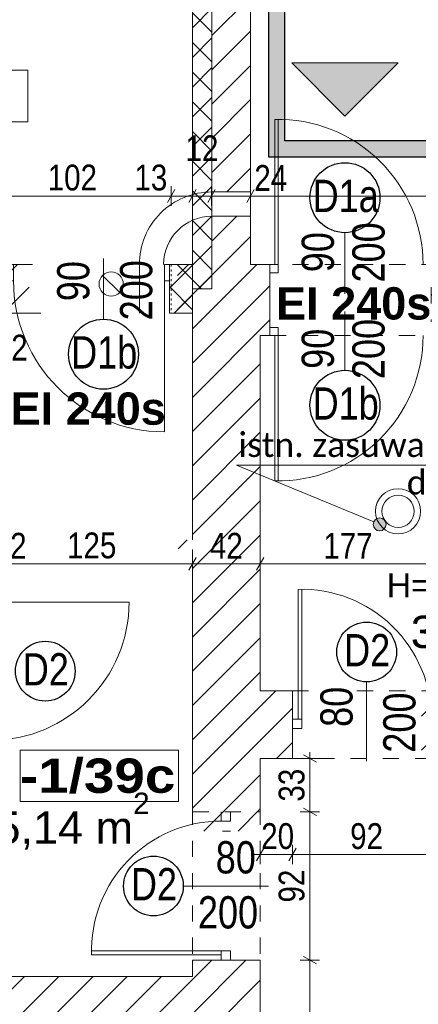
# Model space of a CAD drawing. Header units: centimetres. Extents: x 18292 to 3593338517, y 11794 to 62103.
# Tile 111 of 147: x 1796684409 to 1796684656, y 55362 to 55972. Entities that reach past the tile are written whole.
import ezdxf

# ---------------------------------------------------------------- set-up
doc = ezdxf.new("R2010")
doc.units = ezdxf.units.CM
doc.header["$MEASUREMENT"] = 0
doc.linetypes.add('Dashed-002', pattern=[20, 10, -10])
doc.linetypes.add('Kreski-Szerokie', pattern=[3, 1.2, -1.8])
for name, color, linetype in [('499-Wymiary i opisy', 7, 'Continuous'), ('__PROJEKTOWANE', 7, 'Continuous'), ('MF-NR', 7, 'Continuous'), ('MF_AREA_BLOCK', 7, 'Continuous'), ('MF_KRESKOWANIE', 7, 'Continuous'), ('MF_NR', 7, 'Continuous'), ('MF_OKNA', 7, 'Continuous'), ('MF_przerywana', 7, 'Continuous'), ('MF_SCIANY_DZIAL istniejące', 7, 'Continuous'), ('MF_SCIANY_KONSTR', 7, 'Continuous'), ('MF_SCIANY_KONSTR istn.', 7, 'Continuous'), ('MF_WIDOK', 7, 'Continuous'), ('MF_WYMIAR zagospodarowanie', 7, 'Continuous')]:
    doc.layers.add(name, color=color, linetype=linetype)
doc.styles.add('GENERATED_STYLE_2', font='txt')
doc.styles.add('GENERATED_STYLE_4', font='txt')
doc.styles.add('GENERATED_STYLE_5', font='txt')
doc.styles.add('GENERATED_STYLE_6', font='txt')
doc.styles.add('GENERATED_STYLE_7', font='txt')
doc.dimstyles.new('GENERATED_STYLE__1', dxfattribs={"dimtxt": 16, "dimasz": 6.08, "dimexe": 0.18, "dimexo": 0.0625, "dimgap": 0.09, "dimtad": 1, "dimtih": 1, "dimtoh": 1, "dimdec": 0, "dimzin": 0, "dimdsep": 46, "dimtxsty": 'GENERATED_STYLE_4', "dimblk": 'ARROWHEAD_2', "dimblk1": 'ARROWHEAD_2', "dimblk2": 'ARROWHEAD_2', "dimcen": 0.09, "dimse1": 1, "dimse2": 1, "dimclrd": 7, "dimclre": 7, "dimclrt": 7, "dimadec": 0, "dimazin": 0, "dimtfac": 1, "dimtdec": 4, "dimtmove": 0, "dimatfit": 3, "dimfxl": 0, "dimtolj": 1, "dimtzin": 0, "dimarcsym": 0})
doc.dimstyles.new('GENERATED_STYLE__2', dxfattribs={"dimtxt": 16, "dimasz": 6.08, "dimexe": 0.18, "dimexo": 0.0625, "dimgap": 0.09, "dimtad": 1, "dimtih": 1, "dimtoh": 1, "dimdec": 0, "dimzin": 0, "dimdsep": 46, "dimtxsty": 'GENERATED_STYLE_4', "dimblk": 'ARROWHEAD_2', "dimblk1": 'ARROWHEAD_2', "dimblk2": 'ARROWHEAD_2', "dimcen": 0.09, "dimse1": 1, "dimse2": 1, "dimclrd": 7, "dimclre": 7, "dimclrt": 7, "dimadec": 0, "dimazin": 0, "dimtfac": 1, "dimtdec": 4, "dimtmove": 2, "dimatfit": 3, "dimfxl": 0, "dimtolj": 1, "dimtzin": 0, "dimarcsym": 0})
doc.dimstyles.new('GENERATED_STYLE__4', dxfattribs={"dimtxt": 16, "dimasz": 6.08, "dimexe": 0.18, "dimexo": 0.0625, "dimgap": 0.09, "dimtad": 1, "dimdec": 0, "dimzin": 0, "dimdsep": 46, "dimtxsty": 'GENERATED_STYLE_4', "dimblk": 'ARROWHEAD_2', "dimblk1": 'ARROWHEAD_2', "dimblk2": 'ARROWHEAD_2', "dimcen": 0.09, "dimse1": 1, "dimse2": 1, "dimclrd": 7, "dimclre": 7, "dimclrt": 7, "dimadec": 0, "dimazin": 0, "dimtfac": 1, "dimtdec": 4, "dimtmove": 0, "dimatfit": 3, "dimfxl": 0, "dimtolj": 1, "dimtzin": 0, "dimarcsym": 0})
pattern_1 = [(45, (1801523908.342, 3898003.605), (-10.606601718, 10.606601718), [])]
pattern_2 = [(45, (1801523908.342, 3898003.605), (-9.192387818, 9.192387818), []), (135, (1801523908.342, 3898003.605), (9.192387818, 9.192387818), [])]

# ---------------------------------------------------------------- blocks, each defined once
blk = doc.blocks.new('Drzwi metalowe 21_5')
at = {"layer": '__PROJEKTOWANE', "color": 7, "linetype": 'Continuous', "lineweight": 13}
blk.add_line((42.8, 0), (42.8, 85.6), dxfattribs=at)
at = {"layer": '__PROJEKTOWANE', "color": 150, "linetype": 'Continuous', "lineweight": 13}
for p, q in [((-46, 0), (-50.3, 0)), ((-46, 0), (-50.3, 0)), ((-46, 0), (-46, -10)), ((-46, 0), (-46, -10)), ((46, 0), (46, -10)), ((46, 0), (46, -10)), ((46, 0), (50.3, 0)), ((46, 0), (50.3, 0)), ((-46, -12), (-50.3, -12)), ((-46, -12), (-50.3, -12)), ((-46, -10), (-46, -12)), ((-46, -10), (-46, -12)), ((46, -10), (46, -12)), ((46, -10), (46, -12)), ((46, -12), (50.3, -12)), ((46, -12), (50.3, -12))]:
    blk.add_line(p, q, dxfattribs=at)
at = {"layer": '__PROJEKTOWANE', "color": 7, "linetype": 'Continuous', "lineweight": 15}
for p, q in [((-42.8, 0), (-46, 0)), ((-46, 0), (-46, -10)), ((-42.8, -10), (-42.8, 0)), ((46, 0), (42.8, 0)), ((42.8, 0), (42.8, -10)), ((46, -10), (46, 0)), ((-46, -10), (-42.8, -10)), ((42.8, -10), (46, -10))]:
    blk.add_line(p, q, dxfattribs=at)
at = {"layer": '__PROJEKTOWANE', "color": 7, "linetype": 'Continuous', "lineweight": 13}
blk.add_arc((42.8, 0), 85.6, 90, 180, dxfattribs=at)
blk = doc.blocks.new('Drzwi metalowe 21_6')
at = {"layer": '__PROJEKTOWANE', "color": 7, "linetype": 'Continuous', "lineweight": 13}
blk.add_line((46.8, 0), (46.8, 93.6), dxfattribs=at)
at = {"layer": '__PROJEKTOWANE', "color": 150, "linetype": 'Continuous', "lineweight": 13}
for p, q in [((-50, 20), (-54.3, 20)), ((-50, 20), (-54.3, 20)), ((-50, 20), (-50, 0)), ((-50, 20), (-50, 0)), ((-50, 20), (-50, 0)), ((50, 20), (50, 0)), ((50, 20), (50, 0)), ((50, 20), (50, 0)), ((50, 20), (54.3, 20)), ((50, 20), (54.3, 20)), ((-50, 0), (-50, -10)), ((-50, 0), (-50, -10)), ((50, 0), (50, -10)), ((50, 0), (50, -10)), ((-50, -10), (-54.3, -10)), ((-50, -10), (-54.3, -10)), ((50, -10), (54.3, -10)), ((50, -10), (54.3, -10))]:
    blk.add_line(p, q, dxfattribs=at)
at = {"layer": '__PROJEKTOWANE', "color": 7, "linetype": 'Continuous', "lineweight": 15}
for p, q in [((-46.8, 0), (-50, 0)), ((-50, 0), (-50, -10)), ((-46.8, -10), (-46.8, 0)), ((50, 0), (46.8, 0)), ((46.8, 0), (46.8, -10)), ((50, -10), (50, 0)), ((-50, -10), (-46.8, -10)), ((46.8, -10), (50, -10))]:
    blk.add_line(p, q, dxfattribs=at)
at = {"layer": '__PROJEKTOWANE', "color": 7, "linetype": 'Continuous', "lineweight": 13}
blk.add_arc((46.8, 0), 93.6, 90, 180, dxfattribs=at)
blk = doc.blocks.new('*D598', base_point=(1801523908.34, 3898003.61))
at = {"layer": '499-Wymiary i opisy', "color": 7, "linetype": 'Continuous', "lineweight": 13}
for p, q in [((1796684400.79, 55856.99), (1796684400.79, 55868.99)), ((1796684502.79, 55856.99), (1796684502.79, 55868.99)), ((1796684403.1, 55866.99), (1796684398.48, 55858.99)), ((1796684400.79, 55862.99), (1796684502.79, 55862.99)), ((1796684505.1, 55866.99), (1796684500.48, 55858.99))]:
    blk.add_line(p, q, dxfattribs=at)
at = {"layer": '499-Wymiary i opisy', "color": 7, "lineweight": 13, "char_height": 16, "attachment_point": 7, "style": 'GENERATED_STYLE_4'}
for s, insert in [('\\A1;{\\pql;\\fArial Narrow|b0|i0|c238|p34;102}', (1796684426.19, 55866.19)), ('\\A1;{\\pql;\\fArial Narrow|b0|i0|c238|p34;13}', (1796684479.99, 55866.19))]:
    blk.add_mtext(s, dxfattribs=dict(at, insert=insert))
blk = doc.blocks.new('ARROWHEAD_2')
at = {"color": 0, "linetype": 'Continuous', "lineweight": 0}
for p, q in [((0, 0), (-1, 0)), ((-0.38, -0.66), (0.38, 0.66))]:
    blk.add_line(p, q, dxfattribs=at)
blk = doc.blocks.new('*D599', base_point=(1801523908.34, 3898003.61))
at = {"layer": '499-Wymiary i opisy', "color": 7, "linetype": 'Continuous', "lineweight": 13}
for p, q in [((1796684502.79, 55856.99), (1796684502.79, 55868.99)), ((1796684516.06, 55856.99), (1796684516.06, 55868.99)), ((1796684505.1, 55866.99), (1796684500.48, 55858.99)), ((1796684502.79, 55862.99), (1796684516.06, 55862.99)), ((1796684518.37, 55866.99), (1796684513.75, 55858.99))]:
    blk.add_line(p, q, dxfattribs=at)
at = {"layer": '499-Wymiary i opisy', "color": 7, "lineweight": 13, "insert": (1796684511.72, 55884.59), "char_height": 16, "attachment_point": 7, "style": 'GENERATED_STYLE_4'}
blk.add_mtext('\\A1;{\\pql;\\fArial Narrow|b0|i0|c238|p34;12}', dxfattribs=at)
blk = doc.blocks.new('*D600', base_point=(1801523908.34, 3898003.61))
at = {"layer": '499-Wymiary i opisy', "color": 7, "linetype": 'Continuous', "lineweight": 13}
for p, q in [((1796684516.06, 55856.99), (1796684516.06, 55868.99)), ((1796684527.87, 55856.99), (1796684527.87, 55868.99)), ((1796684518.37, 55866.99), (1796684513.75, 55858.99)), ((1796684516.06, 55862.99), (1796684527.87, 55862.99)), ((1796684530.18, 55866.99), (1796684525.56, 55858.99))]:
    blk.add_line(p, q, dxfattribs=at)
blk = doc.blocks.new('*D601', base_point=(1801523908.34, 3898003.61))
at = {"layer": '499-Wymiary i opisy', "color": 7, "linetype": 'Continuous', "lineweight": 13}
for p, q in [((1796684527.87, 55856.99), (1796684527.87, 55868.99)), ((1796684552.06, 55856.99), (1796684552.06, 55868.99)), ((1796684530.18, 55866.99), (1796684525.56, 55858.99)), ((1796684527.87, 55862.99), (1796684552.06, 55862.99)), ((1796684554.37, 55866.99), (1796684549.75, 55858.99))]:
    blk.add_line(p, q, dxfattribs=at)
blk = doc.blocks.new('*D602', base_point=(1801523908.34, 3898003.61))
at = {"layer": '499-Wymiary i opisy', "color": 7, "linetype": 'Continuous', "lineweight": 13}
for p, q in [((1796684552.06, 55856.99), (1796684552.06, 55868.99)), ((1796685440.06, 55856.99), (1796685440.06, 55868.99)), ((1796684554.37, 55866.99), (1796684549.75, 55858.99)), ((1796684552.06, 55862.99), (1796685440.06, 55862.99)), ((1796685437.75, 55858.99), (1796685442.37, 55866.99)), ((1796685440.06, 55862.99), (1796685443.97, 55862.99))]:
    blk.add_line(p, q, dxfattribs=at)
at = {"layer": '499-Wymiary i opisy', "color": 7, "lineweight": 13, "char_height": 16, "attachment_point": 7, "style": 'GENERATED_STYLE_4'}
for s, insert in [('\\A1;{\\pql;\\fArial Narrow|b0|i0|c238|p34;24}', (1796684554.37, 55866.19)), ('\\A1;{\\pql;\\fArial Narrow|b0|i0|c238|p34;888}', (1796684990.94, 55866.19))]:
    blk.add_mtext(s, dxfattribs=dict(at, insert=insert))
blk = doc.blocks.new('*D618', base_point=(1801523908.34, 3898003.61))
at = {"layer": '499-Wymiary i opisy', "color": 7, "linetype": 'Continuous', "lineweight": 13}
for p, q in [((1796684393.37, 55639.09), (1796684388.75, 55631.09)), ((1796684391.06, 55629.09), (1796684391.06, 55641.09)), ((1796684518.37, 55639.09), (1796684513.75, 55631.09)), ((1796684516.06, 55629.09), (1796684516.06, 55641.09)), ((1796684391.06, 55635.09), (1796684516.06, 55635.09))]:
    blk.add_line(p, q, dxfattribs=at)
at = {"layer": '499-Wymiary i opisy', "color": 7, "lineweight": 13, "char_height": 16, "attachment_point": 7, "style": 'GENERATED_STYLE_4'}
for s, insert in [('\\A1;{\\pql;\\fArial Narrow|b0|i0|c238|p34;12}', (1796684392.69, 55638.29)), ('\\A1;{\\pql;\\fArial Narrow|b0|i0|c238|p34;125}', (1796684438.2, 55638.29))]:
    blk.add_mtext(s, dxfattribs=dict(at, insert=insert))
blk = doc.blocks.new('*D619', base_point=(1801523908.34, 3898003.61))
at = {"layer": '499-Wymiary i opisy', "color": 7, "linetype": 'Continuous', "lineweight": 13}
for p, q in [((1796684518.37, 55639.09), (1796684513.75, 55631.09)), ((1796684516.06, 55629.09), (1796684516.06, 55641.09)), ((1796684560.37, 55639.09), (1796684555.75, 55631.09)), ((1796684558.06, 55629.09), (1796684558.06, 55641.09)), ((1796684516.06, 55635.09), (1796684558.06, 55635.09))]:
    blk.add_line(p, q, dxfattribs=at)
at = {"layer": '499-Wymiary i opisy', "color": 7, "lineweight": 13, "insert": (1796684526.82, 55638.29), "char_height": 16, "attachment_point": 7, "style": 'GENERATED_STYLE_4'}
blk.add_mtext('\\A1;{\\pql;\\fArial Narrow|b0|i0|c238|p34;42}', dxfattribs=at)
blk = doc.blocks.new('*D620', base_point=(1801523908.34, 3898003.61))
at = {"layer": '499-Wymiary i opisy', "color": 7, "linetype": 'Continuous', "lineweight": 13}
for p, q in [((1796684560.37, 55639.09), (1796684555.75, 55631.09)), ((1796684558.06, 55629.09), (1796684558.06, 55641.09)), ((1796684737.37, 55639.09), (1796684732.75, 55631.09)), ((1796684735.06, 55629.09), (1796684735.06, 55641.09)), ((1796684558.06, 55635.09), (1796684735.06, 55635.09))]:
    blk.add_line(p, q, dxfattribs=at)
at = {"layer": '499-Wymiary i opisy', "color": 7, "lineweight": 13, "insert": (1796684597.18, 55638.29), "char_height": 16, "attachment_point": 7, "style": 'GENERATED_STYLE_4'}
blk.add_mtext('\\A1;{\\pql;\\fArial Narrow|b0|i0|c238|p34;177}', dxfattribs=at)
blk = doc.blocks.new('*D689', base_point=(1801523908.34, 3898003.61))
at = {"layer": '499-Wymiary i opisy', "color": 7, "linetype": 'Continuous', "lineweight": 13}
for p, q in [((1796684560.37, 55458.99), (1796684555.75, 55450.99)), ((1796684558.06, 55448.99), (1796684558.06, 55460.99)), ((1796684580.37, 55458.99), (1796684575.75, 55450.99)), ((1796684578.06, 55448.99), (1796684578.06, 55460.99)), ((1796684554.14, 55454.99), (1796684558.06, 55454.99)), ((1796684558.06, 55454.99), (1796684578.06, 55454.99))]:
    blk.add_line(p, q, dxfattribs=at)
at = {"layer": '499-Wymiary i opisy', "color": 7, "lineweight": 13, "insert": (1796684558.65, 55458.19), "char_height": 16, "attachment_point": 7, "style": 'GENERATED_STYLE_4'}
blk.add_mtext('\\A1;{\\pql;\\fArial Narrow|b0|i0|c238|p34;20}', dxfattribs=at)
blk = doc.blocks.new('*D690', base_point=(1801523908.34, 3898003.61))
at = {"layer": '499-Wymiary i opisy', "color": 7, "linetype": 'Continuous', "lineweight": 13}
for p, q in [((1796684580.37, 55458.99), (1796684575.75, 55450.99)), ((1796684578.06, 55448.99), (1796684578.06, 55460.99)), ((1796684672.37, 55458.99), (1796684667.75, 55450.99)), ((1796684670.06, 55448.99), (1796684670.06, 55460.99)), ((1796684578.06, 55454.99), (1796684670.06, 55454.99))]:
    blk.add_line(p, q, dxfattribs=at)
at = {"layer": '499-Wymiary i opisy', "color": 7, "lineweight": 13, "insert": (1796684613.82, 55458.19), "char_height": 16, "attachment_point": 7, "style": 'GENERATED_STYLE_4'}
blk.add_mtext('\\A1;{\\pql;\\fArial Narrow|b0|i0|c238|p34;92}', dxfattribs=at)
blk = doc.blocks.new('*D698', base_point=(1801523908.34, 3898003.61))
at = {"layer": '499-Wymiary i opisy', "color": 7, "linetype": 'Continuous', "lineweight": 13}
for p, q in [((1796684584.88, 55391.8), (1796684592.88, 55387.18)), ((1796684594.88, 55389.49), (1796684582.88, 55389.49)), ((1796684588.88, 55191.49), (1796684588.88, 55389.49)), ((1796684594.88, 55191.49), (1796684582.88, 55191.49)), ((1796684584.88, 55193.8), (1796684592.88, 55189.18))]:
    blk.add_line(p, q, dxfattribs=at)
at = {"layer": '499-Wymiary i opisy', "color": 7, "lineweight": 13, "insert": (1796684585.68, 55275.13), "char_height": 16, "attachment_point": 7, "rotation": 90, "style": 'GENERATED_STYLE_4'}
blk.add_mtext('\\A1;{\\pql;\\fArial Narrow|b0|i0|c238|p34;198}', dxfattribs=at)
blk = doc.blocks.new('*D699', base_point=(1801523908.34, 3898003.61))
at = {"layer": '499-Wymiary i opisy', "color": 7, "linetype": 'Continuous', "lineweight": 13}
for p, q in [((1796684584.88, 55483.8), (1796684592.88, 55479.18)), ((1796684594.88, 55481.49), (1796684582.88, 55481.49)), ((1796684588.88, 55389.49), (1796684588.88, 55481.49)), ((1796684584.88, 55391.8), (1796684592.88, 55387.18)), ((1796684594.88, 55389.49), (1796684582.88, 55389.49))]:
    blk.add_line(p, q, dxfattribs=at)
at = {"layer": '499-Wymiary i opisy', "color": 7, "lineweight": 13, "insert": (1796684585.68, 55425.25), "char_height": 16, "attachment_point": 7, "rotation": 90, "style": 'GENERATED_STYLE_4'}
blk.add_mtext('\\A1;{\\pql;\\fArial Narrow|b0|i0|c238|p34;92}', dxfattribs=at)
blk = doc.blocks.new('*D700', base_point=(1801523908.34, 3898003.61))
at = {"layer": '499-Wymiary i opisy', "color": 7, "linetype": 'Continuous', "lineweight": 13}
for p, q in [((1796684594.88, 55514.49), (1796684582.88, 55514.49)), ((1796684592.88, 55512.18), (1796684584.88, 55516.8)), ((1796684588.88, 55514.49), (1796684588.88, 55518.41)), ((1796684588.88, 55481.49), (1796684588.88, 55514.49)), ((1796684584.88, 55483.8), (1796684592.88, 55479.18)), ((1796684594.88, 55481.49), (1796684582.88, 55481.49))]:
    blk.add_line(p, q, dxfattribs=at)
at = {"layer": '499-Wymiary i opisy', "color": 7, "lineweight": 13, "insert": (1796684585.68, 55487.75), "char_height": 16, "attachment_point": 7, "rotation": 90, "style": 'GENERATED_STYLE_4'}
blk.add_mtext('\\A1;{\\pql;\\fArial Narrow|b0|i0|c238|p34;33}', dxfattribs=at)
blk = doc.blocks.new('*D743', base_point=(1801523908.34, 3898003.61))
at = {"layer": '499-Wymiary i opisy', "color": 7, "linetype": 'Continuous', "lineweight": 13}
for p, q in [((1796684379.06, 55751.85), (1796684379.06, 55763.85)), ((1796684391.06, 55751.85), (1796684391.06, 55763.85)), ((1796684381.37, 55761.85), (1796684376.75, 55753.85)), ((1796684379.06, 55757.85), (1796684391.06, 55757.85)), ((1796684388.75, 55753.85), (1796684393.37, 55761.85)), ((1796684391.06, 55757.85), (1796684394.97, 55757.85))]:
    blk.add_line(p, q, dxfattribs=at)
at = {"layer": '499-Wymiary i opisy', "color": 7, "lineweight": 13, "insert": (1796684393.37, 55761.05), "char_height": 16, "attachment_point": 7, "style": 'GENERATED_STYLE_4'}
blk.add_mtext('\\A1;{\\pql;\\fArial Narrow|b0|i0|c238|p34;12}', dxfattribs=at)

msp = doc.modelspace()

# ---------------------------------------------------------------- hatches: boundary and pattern name
at = {"layer": '__PROJEKTOWANE', "linetype": 'Continuous', "lineweight": 25}
h = msp.add_hatch(color=230, dxfattribs=at)
h.paths.add_polyline_path([(1796683649.02, 56613.92), (1796683649.02, 54825.65), (1796684125.59, 54825.65), (1796684125.59, 54038.82), (1796684556.51, 54038.82), (1796684556.51, 53475.15), (1796685205.88, 53475.15), (1796685205.88, 54038.82), (1796685545.98, 54038.82), (1796685545.98, 54541.02), (1796685838.17, 54541.02), (1796685838.17, 55897.12), (1796684573.27, 55897.12), (1796684573.27, 56613.92)])
h.paths.add_polyline_path([(1796684566.51, 53485.15), (1796684566.51, 54048.82), (1796684135.59, 54048.82), (1796684135.59, 54835.65), (1796683659.02, 54835.65), (1796683659.02, 56603.92), (1796684563.27, 56603.92), (1796684563.27, 55887.12), (1796685828.17, 55887.12), (1796685828.17, 54551.02), (1796685535.98, 54551.02), (1796685535.98, 54048.82), (1796685195.88, 54048.82), (1796685195.88, 53485.15)], flags=0)
at = {"layer": '__PROJEKTOWANE', "linetype": 'Continuous', "lineweight": 0, "true_color": 0x000000}
h = msp.add_hatch(dxfattribs=at)
h.set_pattern_fill('Concrete_Block_000c', color=18, style=0, pattern_type=2)
h.set_pattern_definition(pattern_2)
h.paths.add_polyline_path([(1796684516.06, 56258.99), (1796684516.06, 55805.49), (1796684528.06, 55805.49), (1796684528.06, 56258.99)])
h = msp.add_hatch(dxfattribs=at)
h.set_pattern_fill('Concrete_Block_000c', color=18, style=0, pattern_type=2)
h.set_pattern_definition(pattern_2)
h.paths.add_polyline_path([(1796684501.79, 55820.49), (1796684501.79, 55790.49), (1796684516.06, 55790.49), (1796684516.06, 55820.49)])
at = {"layer": '__PROJEKTOWANE', "linetype": 'Continuous', "lineweight": 13}
msp.add_hatch(color=150, dxfattribs=at).paths.add_polyline_path([(1796684628.16, 55659.52), (1796684628.46, 55657.99), (1796684629.33, 55656.69), (1796684630.63, 55655.83), (1796684632.16, 55655.52), (1796684633.69, 55655.83), (1796684634.99, 55656.69), (1796684635.86, 55657.99), (1796684636.16, 55659.52), (1796684635.86, 55661.05), (1796684634.99, 55662.35), (1796684633.69, 55663.22), (1796684632.16, 55663.52), (1796684630.63, 55663.22), (1796684629.33, 55662.35), (1796684628.46, 55661.05)])
at = {"layer": 'MF_KRESKOWANIE', "linetype": 'Continuous', "lineweight": 13}
h = msp.add_hatch(dxfattribs=at)
h.set_pattern_fill('bloczki_ceramiczne_000c', color=250, style=0, pattern_type=2)
h.set_pattern_definition(pattern_1)
h.paths.add_polyline_path([(1796684516.06, 55649.99), (1796684507.04, 55649.99), (1796684507.04, 55643.99), (1796684516.06, 55643.99), (1796684516.06, 55469.49), (1796684558.06, 55469.49), (1796684558.06, 55514.49), (1796684578.06, 55514.65), (1796684578.06, 55556.49), (1796684558.06, 55556.49), (1796684558.06, 55776.49), (1796684564.06, 55776.49), (1796684564.06, 55820.49), (1796684552.06, 55820.49), (1796684552.06, 55850.49), (1796684528.06, 55850.49), (1796684528.06, 55820.49), (1796684506.79, 55820.49), (1796684506.79, 55790.49), (1796684516.06, 55790.49)])
h = msp.add_hatch(dxfattribs=at)
h.set_pattern_fill('bloczki_ceramiczne_000c', color=250, style=0, pattern_type=2)
h.set_pattern_definition(pattern_1)
h.paths.add_polyline_path([(1796683914.06, 54907.49), (1796684214.06, 54907.49), (1796684214.06, 54896.49), (1796684214.06, 54735.49), (1796684214.06, 54106.49), (1796684282.06, 54106.49), (1796684590.06, 54106.49), (1796684590.06, 53966.49), (1796684632.06, 53966.49), (1796684913.74, 53966.49), (1796684913.74, 53894.49), (1796684913.74, 53558.49), (1796685083.74, 53558.49), (1796685083.74, 53894.49), (1796685083.74, 53966.49), (1796685083.74, 54106.49), (1796685459.06, 54106.49), (1796685459.06, 54607.49), (1796685759.06, 54607.49), (1796685759.06, 54660.49), (1796685759.06, 55820.49), (1796685440.06, 55820.49), (1796684664.06, 55820.49), (1796684664.06, 55776.49), (1796684735.06, 55776.49), (1796684735.06, 55556.49), (1796684668.06, 55556.49), (1796684658.06, 55556.49), (1796684658.06, 55514.49), (1796684878.06, 55514.49), (1796684878.06, 55556.49), (1796684777.06, 55556.49), (1796684777.06, 55776.49), (1796685115.06, 55776.49), (1796685115.06, 55556.49), (1796684958.06, 55556.49), (1796684958.06, 55514.49), (1796685157.06, 55514.49), (1796685157.06, 55776.49), (1796685421.06, 55776.49), (1796685721.06, 55776.49), (1796685721.06, 55234.49), (1796685421.06, 55234.49), (1796685157.06, 55234.49), (1796685157.06, 55434.49), (1796685115.06, 55434.49), (1796685115.06, 55393.49), (1796685115.06, 55026.49), (1796685157.06, 55026.49), (1796685157.06, 55192.49), (1796685721.06, 55192.49), (1796685721.06, 54645.49), (1796685457.06, 54645.49), (1796685457.06, 54735.49), (1796685457.06, 54747.49), (1796685157.06, 54747.49), (1796685157.06, 54934.49), (1796685115.06, 54934.49), (1796685115.06, 54747.49), (1796685115.06, 54705.49), (1796685421.06, 54705.49), (1796685421.06, 54144.49), (1796685019.06, 54144.49), (1796685019.06, 54705.49), (1796685023.06, 54705.49), (1796685023.06, 54747.49), (1796684925.06, 54747.49), (1796684925.06, 54705.49), (1796684977.06, 54705.49), (1796684977.06, 54290.49), (1796684952.06, 54290.49), (1796684967.06, 54248.49), (1796684977.06, 54248.49), (1796684977.06, 54144.49), (1796684797.06, 54144.49), (1796684797.06, 54147.49), (1796684755.06, 54147.49), (1796684755.06, 54144.49), (1796684742.06, 54144.49), (1796684742.06, 54106.49), (1796685045.74, 54106.49), (1796685045.74, 54008.49), (1796685045.74, 53894.49), (1796685045.39, 53894.49), (1796685045.39, 53600.49), (1796684955.74, 53600.49), (1796684955.74, 53894.49), (1796684955.74, 53983.49), (1796684930.74, 54008.49), (1796684632.06, 54008.49), (1796684632.06, 54106.49), (1796684682.06, 54106.49), (1796684682.06, 54144.49), (1796684632.06, 54144.49), (1796684632.06, 54159.49), (1796684590.06, 54159.49), (1796684590.06, 54144.49), (1796684252.06, 54144.49), (1796684252.06, 54705.49), (1796684392.06, 54705.49), (1796684392.06, 54747.49), (1796684252.06, 54747.49), (1796684252.06, 54907.49), (1796684516.06, 54907.49), (1796684516.06, 54871.49), (1796684558.06, 54871.49), (1796684558.06, 55099.49), (1796684516.06, 55099.49), (1796684516.06, 54945.49), (1796684262.06, 54945.49), (1796683952.06, 54945.49), (1796683952.06, 55790.1), (1796684414.6, 55790.44), (1796684414.74, 55820.49), (1796683952.06, 55820.49), (1796683928.06, 55782.49), (1796683914.06, 55782.49), (1796683914.06, 54945.49)])
h = msp.add_hatch(dxfattribs=at)
h.set_pattern_fill('bloczki_ceramiczne_000c', color=250, style=0, pattern_type=2)
h.set_pattern_definition(pattern_1)
h.paths.add_polyline_path([(1796683952.06, 55355.49), (1796684516.06, 55355.49), (1796684516.06, 55191.49), (1796684558.06, 55191.49), (1796684558.06, 55389.49), (1796684516.06, 55389.49), (1796684516.06, 55379.49), (1796684240.06, 55379.49), (1796684234.03, 55379.49), (1796684146.04, 55379.49), (1796684140.04, 55379.49), (1796684052.05, 55379.49), (1796684046.05, 55379.49), (1796683952.06, 55379.49)])
at = {"layer": 'MF_SCIANY_KONSTR istn.', "linetype": 'Continuous', "lineweight": 13}
h = msp.add_hatch(dxfattribs=at)
h.set_pattern_fill('bloczki_ceramiczne_000c', style=0, pattern_type=2)
h.set_pattern_definition(pattern_1)
h.paths.add_polyline_path([(1796684528.06, 56099.49), (1796684528.06, 55865.49), (1796684552.06, 55865.49), (1796684552.06, 56099.54), (1796684528.06, 56099.53)])
at = {"layer": 'MF_WYMIAR zagospodarowanie', "linetype": 'Continuous', "lineweight": 0, "true_color": 0x20527f}
msp.add_hatch(color=167, dxfattribs=at).paths.add_polyline_path([(1796684643.58, 55945.4), (1796684610.59, 55912.41), (1796684577.6, 55945.4)])

# ---------------------------------------------------------------- linework, layer by layer
at = {"layer": '__PROJEKTOWANE', "color": 150, "linetype": 'Continuous', "lineweight": 13}
for p, q in [((1796684501.79, 55820.49), (1796684506.09, 55820.49)), ((1796684501.79, 55810.49), (1796684501.79, 55820.49)), ((1796684501.79, 55790.49), (1796684501.79, 55810.49)), ((1796684501.79, 55790.49), (1796684501.79, 55810.49)), ((1796684501.79, 55790.49), (1796684506.09, 55790.49))]:
    msp.add_line(p, q, dxfattribs=at)
at = {"layer": '__PROJEKTOWANE', "color": 230, "linetype": 'Continuous', "lineweight": 25, "flags": 128}
for points in [[(1796684556.51, 53475.15), (1796685205.88, 53475.15), (1796685205.88, 54038.82), (1796685545.98, 54038.82), (1796685545.98, 54541.02), (1796685838.17, 54541.02), (1796685838.17, 55897.12), (1796684573.27, 55897.12), (1796684573.27, 56613.92), (1796683649.05, 56613.92), (1796683649.05, 54825.65), (1796684125.59, 54825.65), (1796684125.59, 54038.82), (1796684556.51, 54038.82)], [(1796684566.51, 53485.15), (1796685195.88, 53485.15), (1796685195.88, 54048.82), (1796685535.98, 54048.82), (1796685535.98, 54551.02), (1796685828.17, 54551.02), (1796685828.17, 55887.12), (1796684563.27, 55887.12), (1796684563.27, 56603.92), (1796683659.02, 56603.92), (1796683659.02, 54835.65), (1796684135.59, 54835.65), (1796684135.59, 54048.82), (1796684566.51, 54048.82)]]:
    msp.add_lwpolyline(points, close=True, dxfattribs=at)
at = {"layer": '__PROJEKTOWANE', "color": 150, "linetype": 'Continuous', "lineweight": 13, "flags": 128}
for points in [[(1796684516.06, 56258.99), (1796684516.06, 55805.49)], [(1796684528.06, 55805.49), (1796684528.06, 56258.99)], [(1796684516.06, 55820.49), (1796684501.79, 55820.49)], [(1796684516.06, 55790.49), (1796684516.06, 55820.49)], [(1796684516.06, 55805.49), (1796684528.06, 55805.49)], [(1796684501.79, 55790.49), (1796684516.06, 55790.49)], [(1796684628.46, 55661.05), (1796684543.37, 55696.28), (1796684764.13, 55696.28)]]:
    msp.add_lwpolyline(points, dxfattribs=at)
at = {"layer": '__PROJEKTOWANE', "color": 7, "linetype": 'Kreski-Szerokie', "lineweight": 13, "flags": 128}
msp.add_lwpolyline([(1796684502.79, 55820.49), (1796684502.79, 55790.49)], dxfattribs=at)
at = {"layer": '__PROJEKTOWANE', "color": 7, "linetype": 'Continuous', "lineweight": 25}
for centre, radius in [((1796684610.59, 55861.95), 21.69), ((1796684460.79, 55764.98), 21.69), ((1796684610.59, 55733.31), 21.69), ((1796684624.06, 55580.47), 18.52), ((1796684424.7, 55568.6), 18.52), ((1796684491.8, 55435.49), 18.52)]:
    msp.add_circle(centre, radius, dxfattribs=at)
at = {"layer": '__PROJEKTOWANE', "color": 150, "linetype": 'Continuous', "lineweight": 13}
msp.add_circle((1796684632.16, 55659.52), 4, dxfattribs=at)
at = {"layer": 'MF-NR', "color": 7, "linetype": 'Continuous', "lineweight": 13}
for p, q in [((1796684413.87, 55940.91), (1796684413.87, 55909.01)), ((1796684507.4, 55519.72), (1796684507.4, 55487.83))]:
    msp.add_line(p, q, dxfattribs=at)
at = {"layer": 'MF_AREA_BLOCK', "color": 7, "linetype": 'Continuous', "lineweight": 13}
for p, q in [((1796684552.06, 55865.49), (1796684528.06, 55865.49)), ((1796684552.06, 55850.49), (1796684528.06, 55850.49)), ((1796684483.06, 55820.49), (1796684483.06, 55790.49)), ((1796684460.25, 55813.8), (1796684470.86, 55803.19))]:
    msp.add_line(p, q, dxfattribs=at)
msp.add_circle((1796684465.56, 55808.49), 7.5, dxfattribs=at)
for centre, radius, start, end in [((1796684527.87, 55820.68), 44.82, 89.76305, 180.23695), ((1796684528.06, 55820.49), 30, 90, 180)]:
    msp.add_arc(centre, radius, start, end, dxfattribs=at)
at = {"layer": 'MF_OKNA', "color": 7, "linetype": 'Continuous', "lineweight": 13}
for p, q in [((1796684567.06, 55820.49), (1796684567.06, 55910.49)), ((1796684569.06, 55820.49), (1796684569.06, 55910.49)), ((1796684610.59, 55802.32), (1796684610.59, 55840.26)), ((1796684460.79, 55824.31), (1796684460.79, 55786.67)), ((1796684564.06, 55820.49), (1796684564.06, 55815.49)), ((1796684569.06, 55820.49), (1796684564.06, 55820.49)), ((1796684569.06, 55815.49), (1796684569.06, 55820.49)), ((1796684564.06, 55815.49), (1796684569.06, 55815.49)), ((1796684564.06, 55806.74), (1796684564.06, 55804.24)), ((1796684610.59, 55791.43), (1796684610.59, 55755.01)), ((1796684564.06, 55781.49), (1796684569.06, 55781.49)), ((1796684567.06, 55776.49), (1796684567.06, 55686.49)), ((1796684569.06, 55781.49), (1796684569.06, 55686.49)), ((1796684581.51, 55538.82), (1796684581.51, 55619.29)), ((1796684583.81, 55538.82), (1796684583.81, 55619.32)), ((1796684624.06, 55512.74), (1796684624.06, 55561.95)), ((1796684578.06, 55538.82), (1796684583.81, 55538.82)), ((1796684578.06, 55535.57), (1796684578.06, 55538.07)), ((1796684583.81, 55538.82), (1796684583.81, 55533.07)), ((1796684583.81, 55533.07), (1796684578.06, 55533.07)), ((1796684533.81, 55475.74), (1796684533.81, 55481.49)), ((1796684539.56, 55481.49), (1796684539.56, 55475.74)), ((1796684539.56, 55475.74), (1796684533.81, 55475.74)), ((1796684534.56, 55469.49), (1796684539.56, 55469.49)), ((1796684537.06, 55469.49), (1796684539.56, 55469.49)), ((1796684510.32, 55435.49), (1796684563.22, 55435.49)), ((1796684533.81, 55395.24), (1796684453.31, 55395.24)), ((1796684533.81, 55392.94), (1796684453.34, 55392.94)), ((1796684539.56, 55395.24), (1796684533.81, 55395.24)), ((1796684533.81, 55395.24), (1796684533.81, 55389.49)), ((1796684539.56, 55389.49), (1796684539.56, 55395.24)), ((1796684537.06, 55389.49), (1796684539.56, 55389.49)), ((1796684537.06, 55389.49), (1796684539.56, 55389.49))]:
    msp.add_line(p, q, dxfattribs=at)
for radius in [14, 10]:
    msp.add_circle((1796684643.56, 55667.65), radius, dxfattribs=at)
for centre, radius, start, end in [((1796684569.06, 55820.49), 90, 0, 91.27334), ((1796684569.06, 55776.49), 90, 268.72666, 0), ((1796684583.81, 55538.82), 80.5, 0, 91.63725), ((1796684533.81, 55395.24), 80.5, 90, 181.63725)]:
    msp.add_arc(centre, radius, start, end, dxfattribs=at)
at = {"layer": 'MF_przerywana', "color": 7, "linetype": 'Dashed-002', "lineweight": 13, "flags": 128}
for points in [[(1796684564.06, 55776.49), (1796684664.06, 55776.49), (1796684664.06, 55820.49), (1796684564.06, 55820.49)], [(1796684578.06, 55556.49), (1796684670.06, 55556.49), (1796684670.06, 55514.49), (1796684578.06, 55514.49)], [(1796684516.06, 55481.49), (1796684558.06, 55481.49), (1796684558.06, 55389.49), (1796684516.06, 55389.49)]]:
    msp.add_lwpolyline(points, close=True, dxfattribs=at)
at = {"layer": 'MF_SCIANY_DZIAL istniejące', "color": 251, "linetype": 'Continuous', "lineweight": 13, "true_color": 0x6a6a6a}
msp.add_line((1796684558.06, 55514.49), (1796684578.06, 55514.65), dxfattribs=at)
at = {"layer": 'MF_SCIANY_KONSTR', "color": 7, "linetype": 'Continuous', "lineweight": 13}
for p, q in [((1796683952.06, 55820.49), (1796684416.79, 55820.49)), ((1796684552.06, 55820.49), (1796684564.06, 55820.49)), ((1796684552.06, 55820.49), (1796684564.06, 55820.49)), ((1796684564.06, 55820.49), (1796684564.06, 55776.49)), ((1796684334.03, 55790.49), (1796684422.02, 55790.49)), ((1796684516.06, 55790.49), (1796684516.06, 55649.99)), ((1796684564.06, 55776.49), (1796684558.06, 55776.49)), ((1796684558.06, 55776.49), (1796684558.06, 55556.49)), ((1796684516.06, 55643.99), (1796684516.06, 55481.49)), ((1796684578.06, 55556.49), (1796684558.06, 55556.49)), ((1796684578.06, 55514.65), (1796684578.06, 55556.49)), ((1796684558.06, 55514.49), (1796684558.06, 55481.49)), ((1796684578.06, 55514.49), (1796684558.06, 55514.49)), ((1796684516.06, 55379.49), (1796684516.06, 55389.49)), ((1796684516.06, 55389.49), (1796684516.06, 55379.49)), ((1796684516.06, 55389.49), (1796684558.06, 55389.49)), ((1796684558.06, 55389.49), (1796684558.06, 55385.49)), ((1796684558.06, 55389.49), (1796684558.06, 55191.49)), ((1796684558.06, 55385.49), (1796684558.06, 55179.49)), ((1796684516.06, 55379.49), (1796684240.06, 55379.49))]:
    msp.add_line(p, q, dxfattribs=at)
at = {"layer": 'MF_SCIANY_KONSTR istn.', "color": 7, "linetype": 'Continuous', "lineweight": 13}
for p, q in [((1796684552.06, 56123.49), (1796684552.06, 55820.49)), ((1796684528.06, 56099.49), (1796684528.06, 55820.49))]:
    msp.add_line(p, q, dxfattribs=at)
at = {"layer": 'MF_WIDOK', "color": 5, "linetype": 'Continuous', "lineweight": 15, "flags": 128}
for points in [[(1796684315.53, 55940.91), (1796684413.87, 55940.91), (1796684413.87, 55909.01), (1796684315.53, 55909.01)], [(1796684409.07, 55519.72), (1796684507.4, 55519.72), (1796684507.4, 55487.83), (1796684409.07, 55487.83)]]:
    msp.add_lwpolyline(points, close=True, dxfattribs=at)
at = {"layer": 'MF_WYMIAR zagospodarowanie', "color": 150, "linetype": 'Continuous', "lineweight": 13, "flags": 128}
msp.add_lwpolyline([(1796684643.58, 55945.4), (1796684610.59, 55912.41), (1796684577.6, 55945.4)], close=True, dxfattribs=at)

# ---------------------------------------------------------------- block references
at = {"layer": '__PROJEKTOWANE', "color": 5, "linetype": 'Continuous', "lineweight": 13, "xscale": -1, "zscale": 100}
for name, p, rotation in [('Drzwi metalowe 21_6', (1796684451.79, 55810.49), 180), ('Drzwi metalowe 21_5', (1796684391.06, 55568.6), 270)]:
    msp.add_blockref(name, p, dxfattribs=dict(at, rotation=rotation))

# ---------------------------------------------------------------- texts
at = {"layer": '__PROJEKTOWANE', "color": 1, "linetype": 'Continuous', "lineweight": 13, "char_height": 20, "attachment_point": 2, "style": 'GENERATED_STYLE_6'}
for insert in [(1796684616.01, 55806.46), (1796684451.31, 55741.28)]:
    msp.add_mtext('\\A1;{\\pqc;\\fArial|b1|i0|c238|p38;EI 240s}', dxfattribs=dict(at, insert=insert))
at = {"layer": '__PROJEKTOWANE', "color": 150, "linetype": 'Continuous', "lineweight": 13, "insert": (1796684766.61, 55674.01), "char_height": 15, "attachment_point": 9, "line_spacing_factor": 0.931279, "style": 'GENERATED_STYLE_7'}
msp.add_mtext('\\A1;{\\pqr;\\fCalibri Light|b0|i0|c238|p34;istn. zasuwa odcinająca \\P\\pqr;\\fCalibri Light|b0|i0|c238|p34;do likwidacji}', dxfattribs=at)
at = {"layer": '__PROJEKTOWANE', "color": 7, "linetype": 'Continuous', "lineweight": 13, "insert": (1796684679.28, 55629.31), "char_height": 15, "attachment_point": 2, "style": 'GENERATED_STYLE_2'}
msp.add_mtext('\\A1;{\\pqc;\\fArial|b0|i0|c238|p38;H=2,20m}', dxfattribs=at)
at = {"layer": '__PROJEKTOWANE', "color": 150, "lineweight": 13, "char_height": 20, "attachment_point": 7, "style": 'GENERATED_STYLE_2'}
for s, insert in [('{\\fArial|b0|i0|c238|p38;3,90 m{\\H0.66x;\\S2^  ;}}', (1796684651.43, 55579.23)), ('{\\fArial|b0|i0|c238|p38;5,14 m{\\H0.66x;\\S2^  ;}}', (1796684393.78, 55457.96))]:
    msp.add_mtext(s, dxfattribs=dict(at, insert=insert))
at = {"layer": 'MF_NR', "color": 7, "linetype": 'Continuous', "lineweight": 13, "insert": (1796684408.98, 55492.6), "char_height": 21.2625, "attachment_point": 7, "style": 'GENERATED_STYLE_5'}
msp.add_mtext('\\A1;{\\pql;\\fArial Black|b0|i0|c238|p38;-1/39c}', dxfattribs=at)
at = {"layer": 'MF_OKNA', "color": 7, "linetype": 'Continuous', "lineweight": 13, "char_height": 20, "attachment_point": 4, "style": 'GENERATED_STYLE_2'}
for s, insert in [('\\A1;{\\W0.800000x;\\pql;\\fArial|b0|i0|c238|p38;D1a}', (1796684590.55, 55862.93)), ('\\A1;{\\W0.800000x;\\pql;\\fArial|b0|i0|c238|p38;D1b}', (1796684440.75, 55765.96)), ('\\A1;{\\W0.800000x;\\pql;\\fArial|b0|i0|c238|p38;D1b}', (1796684590.55, 55734.3)), ('\\A1;{\\W0.800000x;\\pql;\\fArial|b0|i0|c238|p38;D2}', (1796684610.09, 55581.61)), ('\\A1;{\\W0.800000x;\\pql;\\fArial|b0|i0|c238|p38;D2}', (1796684410.73, 55569.74)), ('\\A1;{\\W0.800000x;\\pql;\\fArial|b0|i0|c238|p38;80}', (1796684530.43, 55453.13)), ('\\A1;{\\W0.800000x;\\pql;\\fArial|b0|i0|c238|p38;D2}', (1796684477.83, 55436.64)), ('\\A1;{\\W0.800000x;\\pql;\\fArial|b0|i0|c238|p38;200}', (1796684519.4, 55419.03))]:
    msp.add_mtext(s, dxfattribs=dict(at, insert=insert))
at = {"layer": 'MF_OKNA', "color": 7, "linetype": 'Continuous', "lineweight": 13, "char_height": 20, "rotation": 90, "style": 'GENERATED_STYLE_2'}
for s, insert, attachment_point in [('\\A1;{\\W0.800000x;\\pqr;\\fArial|b0|i0|c238|p38;200}', (1796684625.32, 55846.69), 6), ('\\A1;{\\W0.800000x;\\pqr;\\fArial|b0|i0|c238|p38;90}', (1796684593.89, 55840.62), 6), ('\\A1;{\\W0.800000x;\\pql;\\fArial|b0|i0|c238|p38;90}', (1796684442.18, 55797.83), 4), ('\\A1;{\\W0.800000x;\\pql;\\fArial|b0|i0|c238|p38;200}', (1796684481.21, 55785.97), 4), ('\\A1;{\\W0.800000x;\\pqr;\\fArial|b0|i0|c238|p38;200}', (1796684625.32, 55786.84), 6), ('\\A1;{\\W0.800000x;\\pqr;\\fArial|b0|i0|c238|p38;90}', (1796684593.89, 55780.77), 6), ('\\A1;{\\W0.800000x;\\pql;\\fArial|b0|i0|c238|p38;80}', (1796684605.45, 55534.06), 4), ('\\A1;{\\W0.800000x;\\pql;\\fArial|b0|i0|c238|p38;200}', (1796684644.48, 55518.08), 4)]:
    msp.add_mtext(s, dxfattribs=dict(at, insert=insert, attachment_point=attachment_point))

# ---------------------------------------------------------------- dimensions: what is measured, and where the dimension line sits
at = {"layer": '499-Wymiary i opisy', "color": 7, "linetype": 'Continuous', "lineweight": 13}
for base, p1, p2, dimstyle, picture, middle in [((1796684516.06, 55862.99), (1796684502.79, 55820.49), (1796684516.06, 55820.49), 'GENERATED_STYLE__1', '*D599', (1796684492.19, 55874.19)), ((1796684527.87, 55862.99), (1796684516.06, 55820.49), (1796684527.87, 55820.68), 'GENERATED_STYLE__1', '*D600', (1796684523.92, 55892.59)), ((1796684502.79, 55862.99), (1796684400.79, 55820.49), (1796684502.79, 55820.49), 'GENERATED_STYLE__1', '*D598', (1796684444.48, 55874.19)), ((1796685440.06, 55862.99), (1796684552.06, 55820.49), (1796685440.06, 55820.49), 'GENERATED_STYLE__1', '*D602', (1796685009.23, 55874.19)), ((1796684552.06, 55862.99), (1796684527.87, 55820.68), (1796684552.06, 55820.49), 'GENERATED_STYLE__1', '*D601', (1796684566.57, 55874.19)), ((1796684391.06, 55757.85), (1796684379.06, 55790.49), (1796684391.06, 55592.49), 'GENERATED_STYLE__1', '*D743', (1796684405.57, 55769.05)), ((1796684516.06, 55635.09), (1796684391.06, 55614.6), (1796684516.06, 54945.49), 'GENERATED_STYLE__1', '*D618', (1796684456.49, 55646.29)), ((1796684558.06, 55635.09), (1796684516.06, 54945.49), (1796684558.06, 54747.49), 'GENERATED_STYLE__1', '*D619', (1796684539.01, 55646.29)), ((1796684735.06, 55635.09), (1796684558.06, 54747.49), (1796684735.06, 55556.49), 'GENERATED_STYLE__2', '*D620', (1796684615.48, 55646.29)), ((1796684578.06, 55454.99), (1796684558.06, 55514.49), (1796684578.06, 55514.49), 'GENERATED_STYLE__2', '*D689', (1796684570.85, 55466.19)), ((1796684670.06, 55454.99), (1796684578.06, 55514.49), (1796684670.06, 55514.49), 'GENERATED_STYLE__1', '*D690', (1796684626.01, 55466.19))]:
    dim = msp.add_linear_dim(base=base, p1=p1, p2=p2, dimstyle=dimstyle, dxfattribs=at)
    dim.commit()
    dim.dimension.update_dxf_attribs({"geometry": picture, "text_midpoint": middle, "dimtype": 160})
for base, p1, p2, picture, middle in [((1796684588.88, 55514.49), (1796684558.06, 55481.49), (1796684558.06, 55514.49), '*D700', (1796684577.68, 55499.95)), ((1796684588.88, 55481.49), (1796684558.06, 55389.49), (1796684558.06, 55481.49), '*D699', (1796684577.68, 55437.45)), ((1796684588.88, 55389.49), (1796684558.06, 55191.49), (1796684558.06, 55389.49), '*D698', (1796684577.68, 55293.43))]:
    dim = msp.add_linear_dim(base=base, p1=p1, p2=p2, angle=90, dimstyle='GENERATED_STYLE__4', dxfattribs=at)
    dim.commit()
    dim.dimension.update_dxf_attribs({"geometry": picture, "text_midpoint": middle, "dimtype": 160, "text_rotation": 90})

doc.saveas('drawing.dxf')
